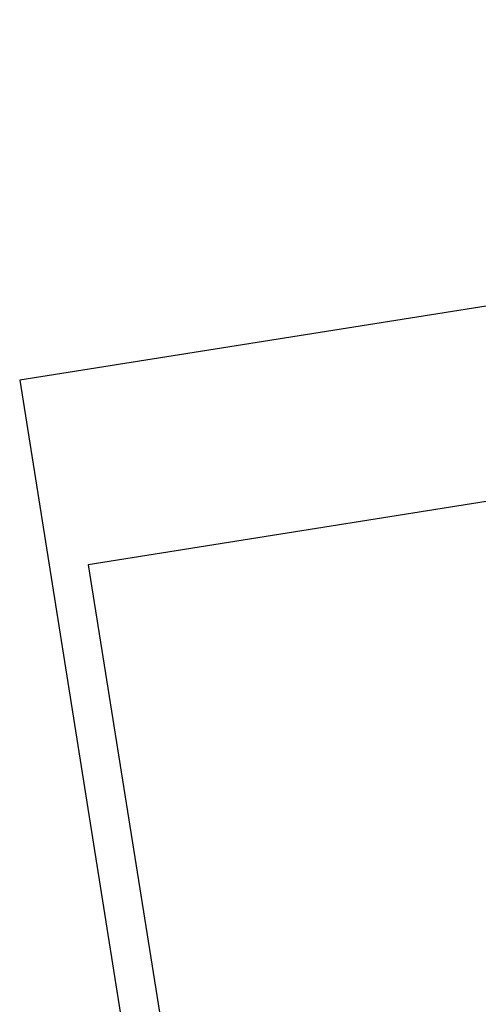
# Model space of a CAD drawing. Extents: x 447827 to 448299, y 438389 to 439851.
# Tile 105 of 116: x 447827 to 447886, y 439724 to 439851. Entities that reach past the tile are written whole.
import ezdxf

# ---------------------------------------------------------------- set-up
doc = ezdxf.new("R2010")
doc.units = 0
doc.header["$LTSCALE"] = 2
doc.header["$MEASUREMENT"] = 0
doc.linetypes.add('AUSGEZOGEN', pattern=[0])
doc.layers.get('0').update_dxf_attribs({"linetype": 'AUSGEZOGEN'})
for name, color, linetype in [('FBRTOP', 250, 'AUSGEZOGEN'), ('Planeinteilung', 250, 'CONTINUOUS'), ('RAHMEN', 7, 'AUSGEZOGEN')]:
    doc.layers.add(name, color=color, linetype=linetype)

# ---------------------------------------------------------------- blocks, each defined once
blk = doc.blocks.new('1135297')
for p, q in [((0, 297), (0, 0)), ((0, 0), (1135, 0))]:
    blk.add_line(p, q)
at = {"layer": 'RAHMEN'}
for p, q in [((25, 292), (25, 5)), ((25, 5), (950, 5))]:
    blk.add_line(p, q, dxfattribs=at)

msp = doc.modelspace()

# ---------------------------------------------------------------- linework, layer by layer
at = {"layer": 'FBRTOP'}
for points in [[(448034.37, 439384.93, -0.000001), (448050.09, 439286.17, -0.000002), (448057.94, 439236.79), (448081.52, 439088.65, 0.000001), (448091.34, 439026.93, -0.000001), (448101.16, 438965.21, -0.000001), (448105.09, 438940.52, 0.000002), (448109.02, 438915.83, 0.000007), (448110.98, 438903.48, -0.000017)], [(448068.2, 439390.31, -0.000001), (448083.91, 439291.55, -0.000002), (448091.77, 439242.17), (448115.34, 439094.04, 0.000001), (448125.16, 439032.31, -0.000001), (448134.98, 438970.59, -0.000001), (448138.91, 438945.9, 0.000002), (448142.84, 438921.21, 0.000007), (448144.8, 438908.87, -0.000017)]]:
    msp.add_lwpolyline(points, format="xyb", dxfattribs=at)

# ---------------------------------------------------------------- block references
at = {"layer": 'Planeinteilung', "linetype": 'Continuous', "rotation": 279.041149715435}
msp.add_blockref('1135297', (447827.12, 439804.72), dxfattribs=at)

doc.saveas('drawing.dxf')
